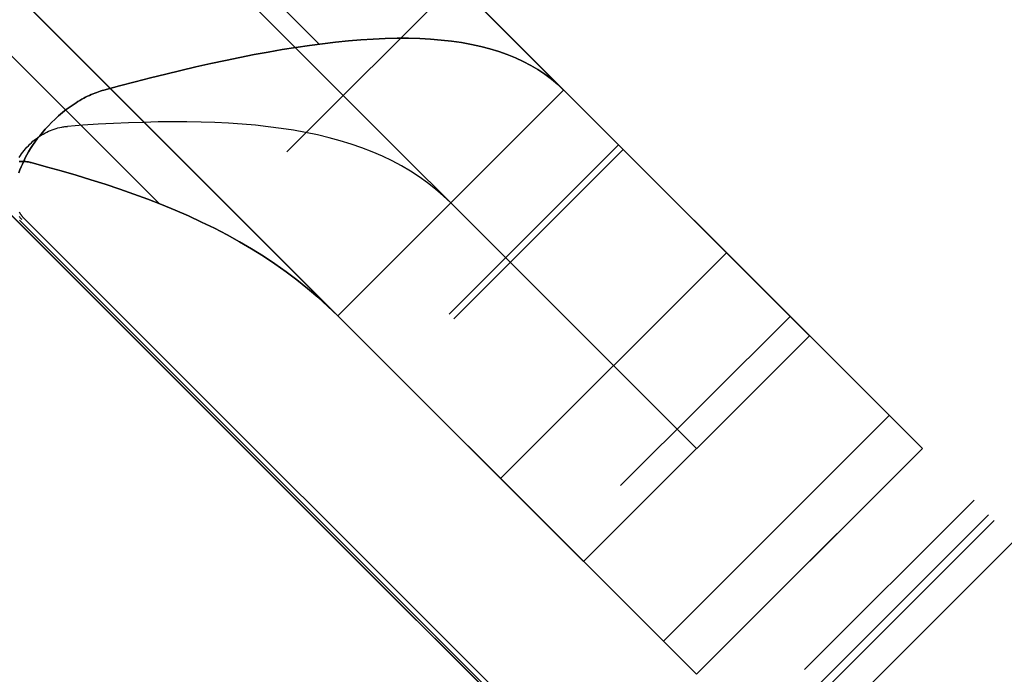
# Model space of a CAD drawing. Header units: millimetres. Extents: x -630 to 192, y -7 to 1615.
# Tile 29 of 249: x -574.26 to -568.09, y 41.41 to 45.51. Entities that reach past the tile are written whole.
import ezdxf

# ---------------------------------------------------------------- set-up
doc = ezdxf.new("R2010")
doc.units = ezdxf.units.MM
doc.header["$MEASUREMENT"] = 0
doc.layers.add('OVIDIO 160x80x72h', color=7, linetype='Continuous')

msp = doc.modelspace()

# ---------------------------------------------------------------- linework, layer by layer
at = {"layer": 'OVIDIO 160x80x72h', "extrusion": (0.108979, 0.202852, 0.973126)}
for points in [[(553.5254, 272.455), (553.5254, 433.1109)], [(553.5254, 433.1109), (553.5254, 272.455)], [(553.2299, 433.1109), (553.2299, 272.455)], [(552.9345, 433.1109), (552.9345, 272.455)], [(552.9345, 272.455), (552.9345, 433.1109)]]:
    msp.add_lwpolyline(points, dxfattribs=at)
at = {"layer": 'OVIDIO 160x80x72h', "extrusion": (0.021464, 0.046296, 0.998697)}
for points in [[(559.0309, 153.3604), (559.0309, 254.663)], [(560.5168, 154.3242), (560.5168, 254.8372)]]:
    msp.add_lwpolyline(points, dxfattribs=at)
at = {"layer": 'OVIDIO 160x80x72h', "extrusion": (0.235702, 0.235702, 0.942809)}
for points in [[(442.3418, 639.8066), (442.3418, 530.7288)], [(441.3931, 530.7288), (441.3931, 639.8066)], [(439.4957, 639.8066), (439.4957, 530.7288)], [(438.547, 530.7288), (438.547, 639.8066)], [(426.0061, 618.8965), (426.0061, 513.4885)], [(422.4996, 613.8023), (422.4996, 509.2619)]]:
    msp.add_lwpolyline(points, dxfattribs=at)
at = {"layer": 'OVIDIO 160x80x72h', "extrusion": (0.202852, 0.108979, 0.973126)}
for points in [[(290.563, 519.5545), (290.563, 680.2104)], [(290.563, 680.2104), (290.563, 519.5545)], [(290.2675, 680.2104), (290.2675, 519.5545)], [(289.9721, 519.5545), (289.9721, 680.2104)], [(289.9721, 680.2104), (289.9721, 519.5545)]]:
    msp.add_lwpolyline(points, dxfattribs=at)
at = {"layer": 'OVIDIO 160x80x72h', "extrusion": (0.046296, 0.021464, 0.998697)}
for points in [[(268.0672, 456.0707), (268.0672, 557.3752)], [(266.581, 457.0389), (266.581, 557.5502)]]:
    msp.add_lwpolyline(points, dxfattribs=at)
at = {"layer": 'OVIDIO 160x80x72h'}
for points in [[(-566.8675, 36.8448), (-586.0377, 56.0149)], [(-585.8242, 55.8015), (-567.0809, 37.0582)], [(-568.6037, 42.8236), (-580.0588, 54.2787)], [(-569.3108, 43.5307), (-579.3517, 53.5716)], [(-579.3517, 53.5716), (-569.3108, 43.5307)], [(-570.0179, 41.4094), (-581.473, 52.8645)], [(-570.0179, 42.8236), (-580.0588, 52.8645)], [(-580.7659, 52.1574), (-570.725, 42.1165)], [(-570.725, 42.1165), (-580.7659, 52.1574)], [(-577.8125, 52.0324), (-574.3312, 48.5512), (-570.85, 45.07)], [(-570.85, 45.07), (-577.8125, 52.0324)], [(-572.2642, 43.6557), (-579.2267, 50.6182)], [(-579.2267, 50.6182), (-572.2642, 43.6557)], [(-577.5249, 50.5022), (-572.3802, 45.3575)], [(-578.5248, 49.5021), (-573.3803, 44.3576)], [(-571.5229, 45.7428), (-572.5836, 44.6822)], [(-572.5836, 44.6822), (-571.5229, 45.7428)], [(-570.85, 45.07), (-572.2642, 43.6557)], [(-570.85, 45.07), (-572.2642, 43.6557)], [(-572.2642, 43.6557), (-570.85, 45.07)], [(-571.5663, 43.6649), (-570.5056, 44.7256)], [(-571.5382, 43.6368), (-570.4775, 44.6974)], [(-571.2446, 42.6361), (-569.8304, 44.0503)], [(-570.4928, 42.5914), (-569.4321, 43.652)], [(-569.4321, 43.652), (-570.4928, 42.5914)], [(-569.3108, 43.5307), (-570.725, 42.1165)], [(-570.725, 42.1165), (-569.3108, 43.5307)], [(-568.8108, 43.0307), (-570.225, 41.6165)], [(-570.225, 41.6165), (-568.8108, 43.0307)], [(-568.8108, 43.0307), (-570.225, 41.6165)], [(-570.0179, 41.4094), (-568.6037, 42.8236)], [(-568.6037, 42.8236), (-570.0179, 41.4094)], [(-570.0179, 41.4094), (-568.6037, 42.8236)], [(-570.0179, 41.4094), (-568.6037, 42.8236)], [(-568.6037, 42.8236), (-570.0179, 41.4094)], [(-569.6643, 41.763), (-568.6037, 42.8236)], [(-568.6037, 42.8236), (-569.6643, 41.763)], [(-569.6643, 41.763), (-568.6037, 42.8236)], [(-568.6037, 42.8236), (-569.6643, 41.763)], [(-569.6643, 41.763), (-568.6037, 42.8236)], [(-569.3408, 41.4394), (-568.2801, 42.5)], [(-568.2801, 42.5), (-569.3408, 41.4394)], [(-568.1895, 42.4094), (-569.2501, 41.3487)], [(-569.2145, 41.3131), (-568.1538, 42.3737)]]:
    msp.add_lwpolyline(points, dxfattribs=at)
at = {"layer": 'OVIDIO 160x80x72h', "extrusion": (0.881274, -0.265352, 0.39108)}
for points in [[(-113.8201, 823.8547), (-158.133, 881.4098)], [(-107.241, 774.7271), (-149.1087, 829.1063)]]:
    msp.add_lwpolyline(points, dxfattribs=at)
at = {"layer": 'OVIDIO 160x80x72h', "extrusion": (-0.324768, 0.324768, 0.888285)}
for points in [[(371.7827, -78.9411), (371.7827, -86.0276)], [(371.7827, -86.0276), (371.7827, -78.9411)], [(372.5327, -86.0276), (372.5327, -78.9411)], [(373.2827, -86.0276), (373.2827, -78.9411)], [(373.2827, -78.9411), (373.2827, -86.0276)]]:
    msp.add_lwpolyline(points, dxfattribs=at)
at = {"layer": 'OVIDIO 160x80x72h', "extrusion": (-0.015219, 0.015219, 0.999768)}
for points in [[(-557.8641, 32.0157), (-567.2416, 41.391)], [(-558.9246, 30.9549), (-568.3021, 40.3302)], [(-557.8641, 32.0157), (-558.1168, 32.2683)], [(-558.1168, 32.2683), (-557.8641, 32.0157)], [(-558.3943, 31.4853), (-558.647, 31.7379)], [(-558.5004, 31.3792), (-557.398, 30.2771)], [(-559.1773, 31.2075), (-558.9246, 30.9549)], [(-558.9246, 30.9549), (-559.1773, 31.2075)]]:
    msp.add_lwpolyline(points, dxfattribs=at)
at = {"layer": 'OVIDIO 160x80x72h', "extrusion": (0.999884, 0.000231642, 0.015217)}
msp.add_lwpolyline([(39.2466, 8.4621), (46.7039, 498.2941)], dxfattribs=at)
at = {"layer": 'OVIDIO 160x80x72h', "extrusion": (0.707107, 0.707107, 0)}
for points in [[(437.6444, 31.823), (437.6432, 31.7271), (437.6398, 31.6309), (437.634, 31.5343), (437.6258, 31.4376), (437.6152, 31.3407), (437.6022, 31.2437), (437.5868, 31.1469), (437.569, 31.0502), (437.5488, 30.9537), (437.5261, 30.8575), (437.501, 30.7617), (437.4735, 30.6665), (437.4437, 30.5718), (437.4114, 30.4778), (437.3768, 30.3846), (437.3399, 30.2923), (437.3007, 30.2009), (437.2593, 30.1105), (437.2156, 30.0213), (437.1698, 29.9332), (437.1219, 29.8464), (437.0719, 29.761), (437.0199, 29.6769), (436.966, 29.5944), (436.9102, 29.5134), (436.8526, 29.434), (436.7932, 29.3563), (436.7322, 29.2803), (436.6696, 29.2061), (436.6054, 29.1337), (436.5398, 29.0632), (436.4728, 28.9946)], [(436.4728, 28.9946), (436.5398, 29.0632), (436.6054, 29.1337), (436.6696, 29.2061), (436.7322, 29.2803), (436.7932, 29.3563), (436.8526, 29.434), (436.9102, 29.5134), (436.966, 29.5944), (437.0199, 29.6769), (437.0719, 29.761), (437.1219, 29.8464), (437.1698, 29.9332), (437.2156, 30.0213), (437.2593, 30.1105), (437.3007, 30.2009), (437.3399, 30.2923), (437.3768, 30.3846), (437.4114, 30.4778), (437.4437, 30.5718), (437.4735, 30.6665), (437.501, 30.7617), (437.5261, 30.8575), (437.5488, 30.9537), (437.569, 31.0502), (437.5868, 31.1469), (437.6022, 31.2437), (437.6152, 31.3407), (437.6258, 31.4376), (437.634, 31.5343), (437.6398, 31.6309), (437.6432, 31.7271), (437.6444, 31.823)], [(437.6444, 31.823), (437.6432, 31.7271), (437.6398, 31.6309), (437.634, 31.5343), (437.6258, 31.4376), (437.6152, 31.3407), (437.6022, 31.2437), (437.5868, 31.1469), (437.569, 31.0502), (437.5488, 30.9537), (437.5261, 30.8575), (437.501, 30.7617), (437.4735, 30.6665), (437.4437, 30.5718), (437.4114, 30.4778), (437.3768, 30.3846), (437.3399, 30.2923), (437.3007, 30.2009), (437.2593, 30.1105), (437.2156, 30.0213), (437.1698, 29.9332), (437.1219, 29.8464), (437.0719, 29.761), (437.0199, 29.6769), (436.966, 29.5944), (436.9102, 29.5134), (436.8526, 29.434), (436.7932, 29.3563), (436.7322, 29.2803), (436.6696, 29.2061), (436.6054, 29.1337), (436.5398, 29.0632), (436.4728, 28.9946)], [(433.516, 26.0377), (433.449, 25.9691), (433.3834, 25.8986), (433.3192, 25.8262), (433.2566, 25.752), (433.1955, 25.676), (433.1362, 25.5983), (433.0786, 25.5189), (433.0228, 25.4379), (432.9688, 25.3554), (432.9169, 25.2714), (432.8669, 25.1859), (432.819, 25.0991), (432.7732, 25.0111), (432.7295, 24.9218), (432.6881, 24.8314), (432.6489, 24.74), (432.612, 24.6477), (432.5774, 24.5545), (432.5451, 24.4605), (432.5152, 24.3659), (432.4877, 24.2706), (432.4627, 24.1748), (432.44, 24.0787), (432.4198, 23.9822), (432.4019, 23.8854), (432.3866, 23.7886), (432.3736, 23.6917), (432.363, 23.5948), (432.3548, 23.498), (432.349, 23.4015), (432.3455, 23.3052), (432.3444, 23.2093)], [(432.3444, 23.2093), (432.3455, 23.3052), (432.349, 23.4015), (432.3548, 23.498), (432.363, 23.5948), (432.3736, 23.6917), (432.3866, 23.7886), (432.4019, 23.8854), (432.4198, 23.9822), (432.44, 24.0787), (432.4627, 24.1748), (432.4877, 24.2706), (432.5152, 24.3659), (432.5451, 24.4605), (432.5774, 24.5545), (432.612, 24.6477), (432.6489, 24.74), (432.6881, 24.8314), (432.7295, 24.9218), (432.7732, 25.0111), (432.819, 25.0991), (432.8669, 25.1859), (432.9169, 25.2714), (432.9688, 25.3554), (433.0228, 25.4379), (433.0786, 25.5189), (433.1362, 25.5983), (433.1955, 25.676), (433.2566, 25.752), (433.3192, 25.8262), (433.3834, 25.8986), (433.449, 25.9691), (433.516, 26.0377)], [(432.3444, 0.8662), (432.3446, 0.844), (432.3454, 0.8216), (432.3466, 0.799), (432.3484, 0.7763), (432.3508, 0.7534), (432.3536, 0.7305), (432.3571, 0.7074), (432.3611, 0.6842), (432.3657, 0.661), (432.3708, 0.6377), (432.3766, 0.6143), (432.383, 0.591), (432.39, 0.5677), (432.3976, 0.5444), (432.4058, 0.5212), (432.4146, 0.4981), (432.424, 0.475), (432.4341, 0.4522), (432.4448, 0.4294), (432.4561, 0.4069), (432.468, 0.3845), (432.4805, 0.3624), (432.4937, 0.3405), (432.5074, 0.319), (432.5217, 0.2977), (432.5366, 0.2767), (432.552, 0.2561), (432.568, 0.2359), (432.5846, 0.216), (432.6016, 0.1966), (432.6192, 0.1776), (432.6373, 0.1591), (432.6558, 0.141), (432.6748, 0.1234), (432.6942, 0.1063), (432.7141, 0.0898), (432.7343, 0.0738), (432.7549, 0.0584), (432.7759, 0.0435), (432.7972, 0.0292), (432.8188, 0.0154), (432.8406, 0.0023), (432.8627, -0.0102), (432.8851, -0.0221), (432.9076, -0.0334), (432.9304, -0.0441), (432.9533, -0.0542), (432.9763, -0.0636), (432.9994, -0.0725), (433.0226, -0.0807), (433.0459, -0.0883), (433.0692, -0.0952), (433.0926, -0.1016), (433.1159, -0.1074), (433.1392, -0.1126), (433.1624, -0.1171), (433.1856, -0.1212), (433.2087, -0.1246), (433.2317, -0.1275), (433.2545, -0.1298), (433.2772, -0.1316), (433.2998, -0.1328), (433.3222, -0.1336), (433.3444, -0.1338)], [(433.3444, -0.1338), (433.3222, -0.1336), (433.2998, -0.1328), (433.2772, -0.1316), (433.2545, -0.1298), (433.2317, -0.1275), (433.2087, -0.1246), (433.1856, -0.1212), (433.1624, -0.1171), (433.1392, -0.1126), (433.1159, -0.1074), (433.0926, -0.1016), (433.0692, -0.0952), (433.0459, -0.0883), (433.0226, -0.0807), (432.9994, -0.0725), (432.9763, -0.0636), (432.9533, -0.0542), (432.9304, -0.0441), (432.9076, -0.0334), (432.8851, -0.0221), (432.8627, -0.0102), (432.8406, 0.0023), (432.8188, 0.0154), (432.7972, 0.0292), (432.7759, 0.0435), (432.7549, 0.0584), (432.7343, 0.0738), (432.7141, 0.0898), (432.6942, 0.1063), (432.6748, 0.1234), (432.6558, 0.141), (432.6373, 0.1591), (432.6192, 0.1776), (432.6016, 0.1966), (432.5846, 0.216), (432.568, 0.2359), (432.552, 0.2561), (432.5366, 0.2767), (432.5217, 0.2977), (432.5074, 0.319), (432.4937, 0.3405), (432.4805, 0.3624), (432.468, 0.3845), (432.4561, 0.4069), (432.4448, 0.4294), (432.4341, 0.4522), (432.424, 0.475), (432.4146, 0.4981), (432.4058, 0.5212), (432.3976, 0.5444), (432.39, 0.5677), (432.383, 0.591), (432.3766, 0.6143), (432.3708, 0.6377), (432.3657, 0.661), (432.3611, 0.6842), (432.3571, 0.7074), (432.3536, 0.7305), (432.3508, 0.7534), (432.3484, 0.7763), (432.3466, 0.799), (432.3454, 0.8216), (432.3446, 0.844), (432.3444, 0.8662)], [(433.516, 26.0377), (433.449, 25.9691), (433.3834, 25.8986), (433.3192, 25.8262), (433.2566, 25.752), (433.1955, 25.676), (433.1362, 25.5983), (433.0786, 25.5189), (433.0228, 25.4379), (432.9688, 25.3554), (432.9169, 25.2714), (432.8669, 25.1859), (432.819, 25.0991), (432.7732, 25.0111), (432.7295, 24.9218), (432.6881, 24.8314), (432.6489, 24.74), (432.612, 24.6477), (432.5774, 24.5545), (432.5451, 24.4605), (432.5152, 24.3659), (432.4877, 24.2706), (432.4627, 24.1748), (432.44, 24.0787), (432.4198, 23.9822), (432.4019, 23.8854), (432.3866, 23.7886), (432.3736, 23.6917), (432.363, 23.5948), (432.3548, 23.498), (432.349, 23.4015), (432.3455, 23.3052), (432.3444, 23.2093)], [(432.3444, 23.5751), (432.3447, 23.5991), (432.3455, 23.6232), (432.347, 23.6473), (432.349, 23.6715), (432.3517, 23.6957), (432.3549, 23.72), (432.3588, 23.7442), (432.3632, 23.7684), (432.3683, 23.7925), (432.374, 23.8165), (432.3802, 23.8405), (432.3871, 23.8643), (432.3946, 23.8879), (432.4026, 23.9114), (432.4113, 23.9347), (432.4205, 23.9578), (432.4303, 23.9807), (432.4407, 24.0033), (432.4516, 24.0256), (432.463, 24.0476), (432.475, 24.0693), (432.4875, 24.0906), (432.5005, 24.1117), (432.514, 24.1323), (432.5279, 24.1525), (432.5423, 24.1724), (432.5572, 24.1918), (432.5724, 24.2108), (432.5881, 24.2294), (432.6041, 24.2475), (432.6205, 24.2651), (432.6373, 24.2822)], [(432.6373, 24.2822), (432.6205, 24.2651), (432.6041, 24.2475), (432.5881, 24.2294), (432.5724, 24.2108), (432.5572, 24.1918), (432.5423, 24.1724), (432.5279, 24.1525), (432.514, 24.1323), (432.5005, 24.1117), (432.4875, 24.0906), (432.475, 24.0693), (432.463, 24.0476), (432.4516, 24.0256), (432.4407, 24.0033), (432.4303, 23.9807), (432.4205, 23.9578), (432.4113, 23.9347), (432.4026, 23.9114), (432.3946, 23.8879), (432.3871, 23.8643), (432.3802, 23.8405), (432.374, 23.8165), (432.3683, 23.7925), (432.3632, 23.7684), (432.3588, 23.7442), (432.3549, 23.72), (432.3517, 23.6957), (432.349, 23.6715), (432.347, 23.6473), (432.3455, 23.6232), (432.3447, 23.5991), (432.3444, 23.5751)], [(433.3444, -0.1338), (433.3202, -0.1335), (433.2958, -0.1327), (433.2715, -0.1312), (433.2471, -0.1291), (433.2227, -0.1264), (433.1982, -0.1231), (433.1739, -0.1192), (433.1496, -0.1147), (433.1253, -0.1095), (433.1012, -0.1038), (433.0771, -0.0975), (433.0533, -0.0905), (433.0296, -0.083), (433.006, -0.0749), (432.9827, -0.0662), (432.9597, -0.0569), (432.9368, -0.047), (432.9143, -0.0366), (432.892, -0.0257), (432.8701, -0.0142), (432.8485, -0.0022), (432.8273, 0.0103), (432.8064, 0.0232), (432.7859, 0.0367), (432.7658, 0.0506), (432.7461, 0.0649), (432.7268, 0.0797), (432.708, 0.0948), (432.6896, 0.1103), (432.6717, 0.1262), (432.6542, 0.1425), (432.6373, 0.1591), (432.6207, 0.176), (432.6045, 0.1935), (432.5886, 0.2114), (432.573, 0.2298), (432.5579, 0.2486), (432.5431, 0.2678), (432.5288, 0.2875), (432.5149, 0.3076), (432.5015, 0.3281), (432.4885, 0.349), (432.476, 0.3703), (432.464, 0.3919), (432.4525, 0.4138), (432.4416, 0.4361), (432.4312, 0.4586), (432.4214, 0.4814), (432.4121, 0.5045), (432.4034, 0.5278), (432.3952, 0.5513), (432.3877, 0.575), (432.3808, 0.5989), (432.3744, 0.6229), (432.3687, 0.6471), (432.3635, 0.6713), (432.359, 0.6956), (432.3551, 0.72), (432.3518, 0.7444), (432.3491, 0.7688), (432.347, 0.7933), (432.3456, 0.8176), (432.3447, 0.8419), (432.3444, 0.8662)], [(432.3444, 1.8662), (432.3439, 1.8218), (432.3424, 1.777), (432.3399, 1.7319), (432.3363, 1.6865), (432.3316, 1.6407), (432.3259, 1.5948), (432.319, 1.5486), (432.311, 1.5022), (432.3018, 1.4557), (432.2915, 1.4092), (432.2799, 1.3625), (432.2672, 1.3158), (432.2532, 1.2692), (432.238, 1.2227), (432.2216, 1.1762), (432.204, 1.13), (432.1851, 1.0839), (432.1649, 1.0381), (432.1436, 0.9927), (432.121, 0.9476), (432.0971, 0.9029), (432.0721, 0.8586), (432.0458, 0.8149), (432.0184, 0.7717), (431.9898, 0.7292), (431.96, 0.6873), (431.9291, 0.646), (431.8971, 0.6056), (431.864, 0.5659), (431.8299, 0.527), (431.7947, 0.489), (431.7586, 0.4519), (431.7215, 0.4158), (431.6835, 0.3807), (431.6447, 0.3465), (431.605, 0.3135), (431.5645, 0.2815), (431.5233, 0.2506), (431.4814, 0.2208), (431.4388, 0.1922), (431.3956, 0.1647), (431.3519, 0.1385), (431.3077, 0.1134), (431.263, 0.0896), (431.2179, 0.067), (431.1724, 0.0456), (431.1266, 0.0255), (431.0806, 0.0066), (431.0343, -0.0111), (430.9879, -0.0275), (430.9413, -0.0427), (430.8947, -0.0566), (430.848, -0.0694), (430.8014, -0.0809), (430.7548, -0.0913), (430.7083, -0.1004), (430.662, -0.1085), (430.6158, -0.1153), (430.5698, -0.1211), (430.5241, -0.1257), (430.4787, -0.1293), (430.4335, -0.1319), (430.3888, -0.1333), (430.3444, -0.1338)], [(430.3444, -0.1338), (430.3888, -0.1333), (430.4335, -0.1319), (430.4787, -0.1293), (430.5241, -0.1257), (430.5698, -0.1211), (430.6158, -0.1153), (430.662, -0.1085), (430.7083, -0.1004), (430.7548, -0.0913), (430.8014, -0.0809), (430.848, -0.0694), (430.8947, -0.0566), (430.9413, -0.0427), (430.9879, -0.0275), (431.0343, -0.0111), (431.0806, 0.0066), (431.1266, 0.0255), (431.1724, 0.0456), (431.2179, 0.067), (431.263, 0.0896), (431.3077, 0.1134), (431.3519, 0.1385), (431.3956, 0.1647), (431.4388, 0.1922), (431.4814, 0.2208), (431.5233, 0.2506), (431.5645, 0.2815), (431.605, 0.3135), (431.6447, 0.3465), (431.6835, 0.3807), (431.7215, 0.4158), (431.7586, 0.4519), (431.7947, 0.489), (431.8299, 0.527), (431.864, 0.5659), (431.8971, 0.6056), (431.9291, 0.646), (431.96, 0.6873), (431.9898, 0.7292), (432.0184, 0.7717), (432.0458, 0.8149), (432.0721, 0.8586), (432.0971, 0.9029), (432.121, 0.9476), (432.1436, 0.9927), (432.1649, 1.0381), (432.1851, 1.0839), (432.204, 1.13), (432.2216, 1.1762), (432.238, 1.2227), (432.2532, 1.2692), (432.2672, 1.3158), (432.2799, 1.3625), (432.2915, 1.4092), (432.3018, 1.4557), (432.311, 1.5022), (432.319, 1.5486), (432.3259, 1.5948), (432.3316, 1.6407), (432.3363, 1.6865), (432.3399, 1.7319), (432.3424, 1.777), (432.3439, 1.8218), (432.3444, 1.8662)], [(432.3444, 23.2093), (432.3455, 23.3052), (432.349, 23.4015), (432.3548, 23.498), (432.363, 23.5948), (432.3736, 23.6917), (432.3866, 23.7886), (432.4019, 23.8854), (432.4198, 23.9822), (432.44, 24.0787), (432.4627, 24.1748), (432.4877, 24.2706), (432.5152, 24.3659), (432.5451, 24.4605), (432.5774, 24.5545), (432.612, 24.6477), (432.6489, 24.74), (432.6881, 24.8314), (432.7295, 24.9218), (432.7732, 25.0111), (432.819, 25.0991), (432.8669, 25.1859), (432.9169, 25.2714), (432.9688, 25.3554), (433.0228, 25.4379), (433.0786, 25.5189), (433.1362, 25.5983), (433.1955, 25.676), (433.2566, 25.752), (433.3192, 25.8262), (433.3834, 25.8986), (433.449, 25.9691), (433.516, 26.0377)], [(433.516, 26.0377), (433.449, 25.9691), (433.3834, 25.8986), (433.3192, 25.8262), (433.2566, 25.752), (433.1955, 25.676), (433.1362, 25.5983), (433.0786, 25.5189), (433.0228, 25.4379), (432.9688, 25.3554), (432.9169, 25.2714), (432.8669, 25.1859), (432.819, 25.0991), (432.7732, 25.0111), (432.7295, 24.9218), (432.6881, 24.8314), (432.6489, 24.74), (432.612, 24.6477), (432.5774, 24.5545), (432.5451, 24.4605), (432.5152, 24.3659), (432.4877, 24.2706), (432.4627, 24.1748), (432.44, 24.0787), (432.4198, 23.9822), (432.4019, 23.8854), (432.3866, 23.7886), (432.3736, 23.6917), (432.363, 23.5948), (432.3548, 23.498), (432.349, 23.4015), (432.3455, 23.3052), (432.3444, 23.2093)], [(432.3444, 23.5751), (432.3447, 23.5991), (432.3455, 23.6232), (432.347, 23.6473), (432.349, 23.6715), (432.3517, 23.6957), (432.3549, 23.72), (432.3588, 23.7442), (432.3632, 23.7684), (432.3683, 23.7925), (432.374, 23.8165), (432.3802, 23.8405), (432.3871, 23.8643), (432.3946, 23.8879), (432.4026, 23.9114), (432.4113, 23.9347), (432.4205, 23.9578), (432.4303, 23.9807), (432.4407, 24.0033), (432.4516, 24.0256), (432.463, 24.0476), (432.475, 24.0693), (432.4875, 24.0906), (432.5005, 24.1117), (432.514, 24.1323), (432.5279, 24.1525), (432.5423, 24.1724), (432.5572, 24.1918), (432.5724, 24.2108), (432.5881, 24.2294), (432.6041, 24.2475), (432.6205, 24.2651), (432.6373, 24.2822)], [(432.3444, 1.8662), (432.3438, 1.8161), (432.3419, 1.7659), (432.3387, 1.7157), (432.3343, 1.6656), (432.3286, 1.6155), (432.3217, 1.5656), (432.3135, 1.5159), (432.304, 1.4664), (432.2933, 1.4171), (432.2814, 1.3682), (432.2683, 1.3197), (432.254, 1.2716), (432.2385, 1.2239), (432.2218, 1.1767), (432.204, 1.1301), (432.1851, 1.0841), (432.1652, 1.0386), (432.1441, 0.9939), (432.1221, 0.9498), (432.0991, 0.9064), (432.0751, 0.8638), (432.0502, 0.822), (432.0244, 0.781), (431.9977, 0.7408), (431.9703, 0.7015), (431.9421, 0.6631), (431.9131, 0.6255), (431.8834, 0.5889), (431.8531, 0.5533), (431.8222, 0.5185), (431.7907, 0.4848), (431.7586, 0.4519), (431.7258, 0.4199), (431.692, 0.3884), (431.6573, 0.3574), (431.6216, 0.3271), (431.585, 0.2974), (431.5475, 0.2685), (431.509, 0.2403), (431.4697, 0.2128), (431.4296, 0.1862), (431.3885, 0.1604), (431.3467, 0.1355), (431.3041, 0.1115), (431.2608, 0.0884), (431.2167, 0.0664), (431.1719, 0.0454), (431.1265, 0.0254), (431.0804, 0.0065), (431.0338, -0.0113), (430.9866, -0.0279), (430.939, -0.0434), (430.8908, -0.0577), (430.8423, -0.0709), (430.7934, -0.0828), (430.7442, -0.0935), (430.6947, -0.1029), (430.6449, -0.1111), (430.595, -0.1181), (430.545, -0.1238), (430.4948, -0.1282), (430.4447, -0.1313), (430.3945, -0.1332), (430.3444, -0.1338)], [(433.3444, -0.1338), (433.3222, -0.1336), (433.2998, -0.1328), (433.2772, -0.1316), (433.2545, -0.1298), (433.2317, -0.1275), (433.2087, -0.1246), (433.1856, -0.1212), (433.1624, -0.1171), (433.1392, -0.1126), (433.1159, -0.1074), (433.0926, -0.1016), (433.0692, -0.0952), (433.0459, -0.0883), (433.0226, -0.0807), (432.9994, -0.0725), (432.9763, -0.0636), (432.9533, -0.0542), (432.9304, -0.0441), (432.9076, -0.0334), (432.8851, -0.0221), (432.8627, -0.0102), (432.8406, 0.0023), (432.8188, 0.0154), (432.7972, 0.0292), (432.7759, 0.0435), (432.7549, 0.0584), (432.7343, 0.0738), (432.7141, 0.0898), (432.6942, 0.1063), (432.6748, 0.1234), (432.6558, 0.141), (432.6373, 0.1591), (432.6192, 0.1776), (432.6016, 0.1966), (432.5846, 0.216), (432.568, 0.2359), (432.552, 0.2561), (432.5366, 0.2767), (432.5217, 0.2977), (432.5074, 0.319), (432.4937, 0.3405), (432.4805, 0.3624), (432.468, 0.3845), (432.4561, 0.4069), (432.4448, 0.4294), (432.4341, 0.4522), (432.424, 0.475), (432.4146, 0.4981), (432.4058, 0.5212), (432.3976, 0.5444), (432.39, 0.5677), (432.383, 0.591), (432.3766, 0.6143), (432.3708, 0.6377), (432.3657, 0.661), (432.3611, 0.6842), (432.3571, 0.7074), (432.3536, 0.7305), (432.3508, 0.7534), (432.3484, 0.7763), (432.3466, 0.799), (432.3454, 0.8216), (432.3446, 0.844), (432.3444, 0.8662)], [(432.3444, 0.8662), (432.3446, 0.844), (432.3454, 0.8216), (432.3466, 0.799), (432.3484, 0.7763), (432.3508, 0.7534), (432.3536, 0.7305), (432.3571, 0.7074), (432.3611, 0.6842), (432.3657, 0.661), (432.3708, 0.6377), (432.3766, 0.6143), (432.383, 0.591), (432.39, 0.5677), (432.3976, 0.5444), (432.4058, 0.5212), (432.4146, 0.4981), (432.424, 0.475), (432.4341, 0.4522), (432.4448, 0.4294), (432.4561, 0.4069), (432.468, 0.3845), (432.4805, 0.3624), (432.4937, 0.3405), (432.5074, 0.319), (432.5217, 0.2977), (432.5366, 0.2767), (432.552, 0.2561), (432.568, 0.2359), (432.5846, 0.216), (432.6016, 0.1966), (432.6192, 0.1776), (432.6373, 0.1591), (432.6558, 0.141), (432.6748, 0.1234), (432.6942, 0.1063), (432.7141, 0.0898), (432.7343, 0.0738), (432.7549, 0.0584), (432.7759, 0.0435), (432.7972, 0.0292), (432.8188, 0.0154), (432.8406, 0.0023), (432.8627, -0.0102), (432.8851, -0.0221), (432.9076, -0.0334), (432.9304, -0.0441), (432.9533, -0.0542), (432.9763, -0.0636), (432.9994, -0.0725), (433.0226, -0.0807), (433.0459, -0.0883), (433.0692, -0.0952), (433.0926, -0.1016), (433.1159, -0.1074), (433.1392, -0.1126), (433.1624, -0.1171), (433.1856, -0.1212), (433.2087, -0.1246), (433.2317, -0.1275), (433.2545, -0.1298), (433.2772, -0.1316), (433.2998, -0.1328), (433.3222, -0.1336), (433.3444, -0.1338)], [(430.3444, -0.1338), (430.3888, -0.1333), (430.4335, -0.1319), (430.4787, -0.1293), (430.5241, -0.1257), (430.5698, -0.1211), (430.6158, -0.1153), (430.662, -0.1085), (430.7083, -0.1004), (430.7548, -0.0913), (430.8014, -0.0809), (430.848, -0.0694), (430.8947, -0.0566), (430.9413, -0.0427), (430.9879, -0.0275), (431.0343, -0.0111), (431.0806, 0.0066), (431.1266, 0.0255), (431.1724, 0.0456), (431.2179, 0.067), (431.263, 0.0896), (431.3077, 0.1134), (431.3519, 0.1385), (431.3956, 0.1647), (431.4388, 0.1922), (431.4814, 0.2208), (431.5233, 0.2506), (431.5645, 0.2815), (431.605, 0.3135), (431.6447, 0.3465), (431.6835, 0.3807), (431.7215, 0.4158), (431.7586, 0.4519), (431.7947, 0.489), (431.8299, 0.527), (431.864, 0.5659), (431.8971, 0.6056), (431.9291, 0.646), (431.96, 0.6873), (431.9898, 0.7292), (432.0184, 0.7717), (432.0458, 0.8149), (432.0721, 0.8586), (432.0971, 0.9029), (432.121, 0.9476), (432.1436, 0.9927), (432.1649, 1.0381), (432.1851, 1.0839), (432.204, 1.13), (432.2216, 1.1762), (432.238, 1.2227), (432.2532, 1.2692), (432.2672, 1.3158), (432.2799, 1.3625), (432.2915, 1.4092), (432.3018, 1.4557), (432.311, 1.5022), (432.319, 1.5486), (432.3259, 1.5948), (432.3316, 1.6407), (432.3363, 1.6865), (432.3399, 1.7319), (432.3424, 1.777), (432.3439, 1.8218), (432.3444, 1.8662)], [(432.3444, 1.8662), (432.3439, 1.8218), (432.3424, 1.777), (432.3399, 1.7319), (432.3363, 1.6865), (432.3316, 1.6407), (432.3259, 1.5948), (432.319, 1.5486), (432.311, 1.5022), (432.3018, 1.4557), (432.2915, 1.4092), (432.2799, 1.3625), (432.2672, 1.3158), (432.2532, 1.2692), (432.238, 1.2227), (432.2216, 1.1762), (432.204, 1.13), (432.1851, 1.0839), (432.1649, 1.0381), (432.1436, 0.9927), (432.121, 0.9476), (432.0971, 0.9029), (432.0721, 0.8586), (432.0458, 0.8149), (432.0184, 0.7717), (431.9898, 0.7292), (431.96, 0.6873), (431.9291, 0.646), (431.8971, 0.6056), (431.864, 0.5659), (431.8299, 0.527), (431.7947, 0.489), (431.7586, 0.4519), (431.7215, 0.4158), (431.6835, 0.3807), (431.6447, 0.3465), (431.605, 0.3135), (431.5645, 0.2815), (431.5233, 0.2506), (431.4814, 0.2208), (431.4388, 0.1922), (431.3956, 0.1647), (431.3519, 0.1385), (431.3077, 0.1134), (431.263, 0.0896), (431.2179, 0.067), (431.1724, 0.0456), (431.1266, 0.0255), (431.0806, 0.0066), (431.0343, -0.0111), (430.9879, -0.0275), (430.9413, -0.0427), (430.8947, -0.0566), (430.848, -0.0694), (430.8014, -0.0809), (430.7548, -0.0913), (430.7083, -0.1004), (430.662, -0.1085), (430.6158, -0.1153), (430.5698, -0.1211), (430.5241, -0.1257), (430.4787, -0.1293), (430.4335, -0.1319), (430.3888, -0.1333), (430.3444, -0.1338)], [(432.6373, 24.2822), (432.6205, 24.2651), (432.6041, 24.2475), (432.5881, 24.2294), (432.5724, 24.2108), (432.5572, 24.1918), (432.5423, 24.1724), (432.5279, 24.1525), (432.514, 24.1323), (432.5005, 24.1117), (432.4875, 24.0906), (432.475, 24.0693), (432.463, 24.0476), (432.4516, 24.0256), (432.4407, 24.0033), (432.4303, 23.9807), (432.4205, 23.9578), (432.4113, 23.9347), (432.4026, 23.9114), (432.3946, 23.8879), (432.3871, 23.8643), (432.3802, 23.8405), (432.374, 23.8165), (432.3683, 23.7925), (432.3632, 23.7684), (432.3588, 23.7442), (432.3549, 23.72), (432.3517, 23.6957), (432.349, 23.6715), (432.347, 23.6473), (432.3455, 23.6232), (432.3447, 23.5991), (432.3444, 23.5751)], [(432.3444, 23.5751), (432.3447, 23.5991), (432.3455, 23.6232), (432.347, 23.6473), (432.349, 23.6715), (432.3517, 23.6957), (432.3549, 23.72), (432.3588, 23.7442), (432.3632, 23.7684), (432.3683, 23.7925), (432.374, 23.8165), (432.3802, 23.8405), (432.3871, 23.8643), (432.3946, 23.8879), (432.4026, 23.9114), (432.4113, 23.9347), (432.4205, 23.9578), (432.4303, 23.9807), (432.4407, 24.0033), (432.4516, 24.0256), (432.463, 24.0476), (432.475, 24.0693), (432.4875, 24.0906), (432.5005, 24.1117), (432.514, 24.1323), (432.5279, 24.1525), (432.5423, 24.1724), (432.5572, 24.1918), (432.5724, 24.2108), (432.5881, 24.2294), (432.6041, 24.2475), (432.6205, 24.2651), (432.6373, 24.2822)]]:
    msp.add_lwpolyline(points, dxfattribs=at)
at = {"layer": 'OVIDIO 160x80x72h', "extrusion": (0.866025, 0.288675, 0.408248)}
for points in [[(221.4822, 238.6737), (224.1269, 241.9128)], [(224.1269, 241.9128), (221.4822, 238.6737)], [(220.6963, 236.9108), (223.2757, 240.07)], [(223.2757, 240.07), (220.6963, 236.9108)], [(223.4561, 242.4605), (220.8114, 239.2215)], [(220.8114, 239.2215), (223.4561, 242.4605)], [(222.3813, 240.8003), (219.8019, 237.6411)], [(219.8019, 237.6411), (222.3813, 240.8003)]]:
    msp.add_lwpolyline(points, dxfattribs=at)
at = {"layer": 'OVIDIO 160x80x72h', "extrusion": (0.000231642, 0.999884, -0.015217)}
msp.add_lwpolyline([(565.9652, 0.4433), (573.4225, 490.2764)], dxfattribs=at)
at = {"layer": 'OVIDIO 160x80x72h', "extrusion": (-0.403684, 0.818325, -0.409126)}
msp.add_lwpolyline([(492.867, 146.5634), (494.4064, 145.2866)], dxfattribs=at)
at = {"layer": 'OVIDIO 160x80x72h', "extrusion": (-0.216287, -0.216287, 0.952072)}
msp.add_lwpolyline([(-436.03, -345.5104), (-436.03, -347.5109)], dxfattribs=at)
at = {"layer": 'OVIDIO 160x80x72h', "extrusion": (-0.195576, 0.906982, -0.373007)}
msp.add_lwpolyline([(550.3706, 88.9916), (551.3717, 87.2598)], dxfattribs=at)
at = {"layer": 'OVIDIO 160x80x72h', "extrusion": (0.288675, 0.866025, -0.408248)}
for points in [[(554.3501, -33.1118), (556.9948, -29.8727)], [(556.2555, -31.8069), (553.676, -34.966)]]:
    msp.add_lwpolyline(points, dxfattribs=at)
at = {"layer": 'OVIDIO 160x80x72h', "extrusion": (-0.053029, 0.973837, -0.220975)}
for points in [[(570.4295, 46.1032), (570.908, 44.1613)], [(570.908, 44.1613), (570.4295, 46.1032)], [(570.4742, 45.9217), (570.908, 44.1613)]]:
    msp.add_lwpolyline(points, dxfattribs=at)
at = {"layer": 'OVIDIO 160x80x72h', "extrusion": (0.986544, -0.027096, -0.161235)}
msp.add_lwpolyline([(28.8252, -64.9898), (29.161, -63.0182)], dxfattribs=at)
at = {"layer": 'OVIDIO 160x80x72h', "extrusion": (0.995955, -0.008107, -0.08949)}
msp.add_lwpolyline([(39.847, -23.3858), (40.0282, -21.394)], dxfattribs=at)
at = {"layer": 'OVIDIO 160x80x72h', "extrusion": (-0.000101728, 0.999949, -0.010085)}
msp.add_lwpolyline([(574.2459, 28.6115), (574.2258, 30.6114)], dxfattribs=at)
msp.add_lwpolyline([(574.2459, 28.6115), (574.2258, 30.6114)], dxfattribs=at)
at = {"layer": 'OVIDIO 160x80x72h', "extrusion": (0, 1, 0)}
for points in [[(568.6037, 23.2093), (568.6037, 1.8662)], [(568.6037, 1.8662), (568.6037, 23.2093)], [(568.6037, 0.8662), (568.6037, 23.5751)], [(569.6643, 1.8662), (569.6643, 23.2093)], [(569.6643, 23.2093), (569.6643, 1.8662)]]:
    msp.add_lwpolyline(points, dxfattribs=at)
at = {"layer": 'OVIDIO 160x80x72h', "extrusion": (1, 0, 0)}
for points in [[(42.8236, 23.5751), (42.8236, 0.8662)], [(42.2933, 1.8662), (42.2933, 23.2093)], [(42.1165, 23.5751), (42.1165, 0.8662)], [(41.4094, 23.5751), (41.4094, 0.8662)], [(41.4094, 0.8662), (41.4094, 23.5751)]]:
    msp.add_lwpolyline(points, dxfattribs=at)
at = {"layer": 'OVIDIO 160x80x72h', "extrusion": (9.85311e-08, 9.85324e-08, 1)}
for points in [[(-569.0882, 41.1867), (-568.0276, 42.2474)], [(-568.0276, 42.2474), (-569.0882, 41.1867)]]:
    msp.add_lwpolyline(points, dxfattribs=at)
at = {"layer": 'OVIDIO 160x80x72h'}
for points in [[(-570.85, 45.07, 27.1662), (-570.887, 45.1049, 27.2594), (-570.9261, 45.1378, 27.3526), (-570.9672, 45.1687, 27.4456), (-571.0104, 45.1975, 27.5383), (-571.0555, 45.2243, 27.6306), (-571.1027, 45.249, 27.7226), (-571.1519, 45.2718, 27.8139), (-571.2031, 45.2925, 27.9047), (-571.2564, 45.3113, 27.9947), (-571.3115, 45.328, 28.0839), (-571.3687, 45.3429, 28.1723), (-571.4277, 45.3558, 28.2596), (-571.4887, 45.3668, 28.3459), (-571.5515, 45.3759, 28.4311), (-571.6163, 45.3831, 28.5151), (-571.6828, 45.3885, 28.5977), (-571.7511, 45.3921, 28.679), (-571.8213, 45.394, 28.7588), (-571.8931, 45.3941, 28.837), (-571.9667, 45.3925, 28.9137), (-572.0419, 45.3892, 28.9886), (-572.1188, 45.3843, 29.0618), (-572.1972, 45.3779, 29.1332), (-572.2772, 45.3698, 29.2026), (-572.3587, 45.3603, 29.2701), (-572.4416, 45.3493, 29.3356), (-572.526, 45.3369, 29.3989), (-572.6118, 45.3231, 29.4601), (-572.6988, 45.308, 29.5191), (-572.7871, 45.2916, 29.5758), (-572.8767, 45.274, 29.6302), (-572.9674, 45.2553, 29.6822), (-573.0593, 45.2354, 29.7318), (-573.1522, 45.2144, 29.7789), (-573.2461, 45.1925, 29.8235), (-573.341, 45.1696, 29.8654), (-573.4367, 45.1458, 29.9048), (-573.5333, 45.1211, 29.9416), (-573.6307, 45.0957, 29.9757), (-573.7288, 45.0696, 30.007)], [(-573.7288, 45.0696, 30.007), (-573.6307, 45.0957, 29.9757), (-573.5333, 45.1211, 29.9416), (-573.4367, 45.1458, 29.9048), (-573.341, 45.1696, 29.8654), (-573.2461, 45.1925, 29.8235), (-573.1522, 45.2144, 29.7789), (-573.0593, 45.2354, 29.7318), (-572.9674, 45.2553, 29.6822), (-572.8767, 45.274, 29.6302), (-572.7871, 45.2916, 29.5758), (-572.6988, 45.308, 29.5191), (-572.6118, 45.3231, 29.4601), (-572.526, 45.3369, 29.3989), (-572.4416, 45.3493, 29.3356), (-572.3587, 45.3603, 29.2701), (-572.2772, 45.3698, 29.2026), (-572.1972, 45.3779, 29.1332), (-572.1188, 45.3843, 29.0618), (-572.0419, 45.3892, 28.9886), (-571.9667, 45.3925, 28.9137), (-571.8931, 45.3941, 28.837), (-571.8213, 45.394, 28.7588), (-571.7511, 45.3921, 28.679), (-571.6828, 45.3885, 28.5977), (-571.6163, 45.3831, 28.5151), (-571.5515, 45.3759, 28.4311), (-571.4887, 45.3668, 28.3459), (-571.4277, 45.3558, 28.2596), (-571.3687, 45.3429, 28.1723), (-571.3115, 45.328, 28.0839), (-571.2564, 45.3113, 27.9947), (-571.2031, 45.2925, 27.9047), (-571.1519, 45.2718, 27.8139), (-571.1027, 45.249, 27.7226), (-571.0555, 45.2243, 27.6306), (-571.0104, 45.1975, 27.5383), (-570.9672, 45.1687, 27.4456), (-570.9261, 45.1378, 27.3526), (-570.887, 45.1049, 27.2594), (-570.85, 45.07, 27.1662)], [(-573.7288, 45.0696, 30.007), (-573.7398, 45.0665, 30.0104), (-573.7509, 45.0631, 30.0138), (-573.762, 45.0594, 30.0173), (-573.7733, 45.0553, 30.0208), (-573.7846, 45.051, 30.0243), (-573.796, 45.0464, 30.0279), (-573.8075, 45.0414, 30.0316), (-573.8192, 45.0362, 30.0352), (-573.8309, 45.0306, 30.0389), (-573.8427, 45.0247, 30.0427), (-573.8545, 45.0185, 30.0464), (-573.8665, 45.0119, 30.0502), (-573.8785, 45.005, 30.054), (-573.8906, 44.9978, 30.0578), (-573.9028, 44.9902, 30.0616), (-573.915, 44.9823, 30.0655), (-573.9272, 44.974, 30.0693), (-573.9395, 44.9654, 30.0731), (-573.964, 44.9473, 30.0806), (-573.988, 44.9282, 30.0879), (-574.0115, 44.9084, 30.0948), (-574.034, 44.8879, 30.1014), (-574.0555, 44.8671, 30.1076), (-574.0758, 44.8461, 30.1133), (-574.0951, 44.8251, 30.1186), (-574.1131, 44.8042, 30.1234), (-574.13, 44.7836, 30.1278), (-574.1458, 44.7631, 30.1318), (-574.1606, 44.7429, 30.1355), (-574.1744, 44.7227, 30.1389), (-574.1873, 44.7027, 30.1419), (-574.1994, 44.6829, 30.1447), (-574.2105, 44.6634, 30.1473), (-574.2208, 44.6441, 30.1495), (-574.2303, 44.625, 30.1516), (-574.2389, 44.6063, 30.1535), (-574.2467, 44.5878, 30.1551), (-574.2538, 44.5696, 30.1566), (-574.2601, 44.5517, 30.1579)], [(-574.2601, 44.5517, 30.1579), (-574.2538, 44.5696, 30.1566), (-574.2467, 44.5878, 30.1551), (-574.2389, 44.6063, 30.1535), (-574.2303, 44.625, 30.1516), (-574.2208, 44.6441, 30.1495), (-574.2105, 44.6634, 30.1473), (-574.1994, 44.6829, 30.1447), (-574.1873, 44.7027, 30.1419), (-574.1744, 44.7227, 30.1389), (-574.1606, 44.7429, 30.1355), (-574.1458, 44.7631, 30.1318), (-574.13, 44.7836, 30.1278), (-574.1131, 44.8042, 30.1234), (-574.0951, 44.8251, 30.1186), (-574.0758, 44.8461, 30.1133), (-574.0555, 44.8671, 30.1076), (-574.034, 44.8879, 30.1014), (-574.0115, 44.9084, 30.0948), (-573.988, 44.9282, 30.0879), (-573.964, 44.9473, 30.0806), (-573.9395, 44.9654, 30.0731), (-573.9272, 44.974, 30.0693), (-573.915, 44.9823, 30.0655), (-573.9028, 44.9902, 30.0616), (-573.8906, 44.9978, 30.0578), (-573.8785, 45.005, 30.054), (-573.8665, 45.0119, 30.0502), (-573.8545, 45.0185, 30.0464), (-573.8427, 45.0247, 30.0427), (-573.8309, 45.0306, 30.0389), (-573.8192, 45.0362, 30.0352), (-573.8075, 45.0414, 30.0316), (-573.796, 45.0464, 30.0279), (-573.7846, 45.051, 30.0243), (-573.7733, 45.0553, 30.0208), (-573.762, 45.0594, 30.0173), (-573.7509, 45.0631, 30.0138), (-573.7398, 45.0665, 30.0104), (-573.7288, 45.0696, 30.007)], [(-574.2578, 44.648, 29.1448), (-574.2507, 44.6591, 29.1428), (-574.2433, 44.6701, 29.1407), (-574.2355, 44.6808, 29.1386), (-574.2274, 44.6913, 29.1363), (-574.2189, 44.7015, 29.1339), (-574.2102, 44.7115, 29.1315), (-574.2012, 44.7212, 29.129), (-574.1919, 44.7306, 29.1263), (-574.1823, 44.7397, 29.1236), (-574.1725, 44.7485, 29.1209), (-574.1624, 44.757, 29.118), (-574.1521, 44.7651, 29.1151), (-574.1416, 44.7729, 29.112), (-574.1309, 44.7803, 29.109), (-574.12, 44.7873, 29.1058), (-574.1089, 44.7939, 29.1026), (-574.0976, 44.8001, 29.0994), (-574.0862, 44.806, 29.0961), (-574.0747, 44.8114, 29.0928), (-574.0631, 44.8164, 29.0895), (-574.0514, 44.821, 29.0861), (-574.0396, 44.8252, 29.0828), (-574.0277, 44.829, 29.0795), (-574.0158, 44.8323, 29.0761), (-574.0039, 44.8352, 29.0729), (-573.9919, 44.8377, 29.0696), (-573.9859, 44.8387, 29.068), (-573.9799, 44.8397, 29.0664), (-573.9739, 44.8405, 29.0648), (-573.968, 44.8412, 29.0632), (-573.962, 44.8418, 29.0617), (-573.956, 44.8423, 29.0601)], [(-571.5571, 44.3628, 27.1662), (-571.6032, 44.4067, 27.2439), (-571.6514, 44.4485, 27.3214), (-571.7017, 44.4881, 27.3988), (-571.7542, 44.5256, 27.4758), (-571.8088, 44.561, 27.5523), (-571.8654, 44.5943, 27.6283), (-571.9241, 44.6255, 27.7035), (-571.9849, 44.6547, 27.778), (-572.0477, 44.6818, 27.8515), (-572.1125, 44.707, 27.924), (-572.1793, 44.7302, 27.9953), (-572.248, 44.7514, 28.0654), (-572.3186, 44.7708, 28.1342), (-572.391, 44.7882, 28.2014), (-572.4653, 44.8039, 28.2671), (-572.5414, 44.8177, 28.3312), (-572.6193, 44.8298, 28.3934), (-572.6988, 44.8402, 28.4538), (-572.78, 44.849, 28.5122), (-572.8628, 44.8562, 28.5687), (-572.9471, 44.8619, 28.623), (-573.0328, 44.8661, 28.6751), (-573.1199, 44.8689, 28.7249), (-573.2084, 44.8704, 28.7724), (-573.2982, 44.8706, 28.8175), (-573.3891, 44.8696, 28.8601), (-573.4812, 44.8674, 28.9001), (-573.5743, 44.8642, 28.9376), (-573.6685, 44.8601, 28.9723), (-573.7635, 44.855, 29.0044), (-573.8594, 44.849, 29.0336), (-573.956, 44.8423, 29.0601)], [(-574.2583, 44.6223, 28.1281), (-574.2535, 44.6227, 28.127), (-574.2486, 44.623, 28.1259), (-574.2435, 44.6231, 28.1249), (-574.2384, 44.6231, 28.1238), (-574.2333, 44.623, 28.1227), (-574.228, 44.6227, 28.1216), (-574.2227, 44.6223, 28.1205), (-574.2173, 44.6217, 28.1195), (-574.2118, 44.621, 28.1184), (-574.2063, 44.6201, 28.1173), (-574.2006, 44.6191, 28.1163), (-574.1949, 44.6179, 28.1152), (-574.1891, 44.6166, 28.1142), (-574.1833, 44.6151, 28.1131)], [(-574.1833, 44.6151, 28.1131), (-574.1891, 44.6166, 28.1142), (-574.1949, 44.6179, 28.1152), (-574.2006, 44.6191, 28.1163), (-574.2063, 44.6201, 28.1173), (-574.2118, 44.621, 28.1184), (-574.2173, 44.6217, 28.1195), (-574.2227, 44.6223, 28.1205), (-574.228, 44.6227, 28.1216), (-574.2333, 44.623, 28.1227), (-574.2384, 44.6231, 28.1238), (-574.2435, 44.6231, 28.1249), (-574.2486, 44.623, 28.1259), (-574.2535, 44.6227, 28.127), (-574.2583, 44.6223, 28.1281)], [(-574.1833, 44.6151, 28.1131), (-574.0889, 44.5895, 28.0952), (-573.9953, 44.5632, 28.0747), (-573.9025, 44.5361, 28.0518), (-573.8105, 44.5082, 28.0266), (-573.7195, 44.4793, 27.999), (-573.6295, 44.4493, 27.9693), (-573.5407, 44.4182, 27.9374), (-573.4531, 44.3859, 27.9034), (-573.3668, 44.3522, 27.8674), (-573.2818, 44.3173, 27.8296), (-573.1983, 44.2808, 27.7899), (-573.1162, 44.243, 27.7486), (-573.0357, 44.2035, 27.7058), (-572.9567, 44.1625, 27.6615), (-572.8794, 44.1199, 27.6159), (-572.8039, 44.0755, 27.569), (-572.73, 44.0294, 27.5211), (-572.658, 43.9815, 27.4722), (-572.5877, 43.9319, 27.4224), (-572.5193, 43.8804, 27.372), (-572.4527, 43.827, 27.321), (-572.388, 43.7718, 27.2696), (-572.3252, 43.7147, 27.218), (-572.2642, 43.6557, 27.1662)], [(-572.2642, 43.6557, 27.1662), (-572.3252, 43.7147, 27.218), (-572.388, 43.7718, 27.2696), (-572.4527, 43.827, 27.321), (-572.5193, 43.8804, 27.372), (-572.5877, 43.9319, 27.4224), (-572.658, 43.9815, 27.4722), (-572.73, 44.0294, 27.5211), (-572.8039, 44.0755, 27.569), (-572.8794, 44.1199, 27.6159), (-572.9567, 44.1625, 27.6615), (-573.0357, 44.2035, 27.7058), (-573.1162, 44.243, 27.7486), (-573.1983, 44.2808, 27.7899), (-573.2818, 44.3173, 27.8296), (-573.3668, 44.3522, 27.8674), (-573.4531, 44.3859, 27.9034), (-573.5407, 44.4182, 27.9374), (-573.6295, 44.4493, 27.9693), (-573.7195, 44.4793, 27.999), (-573.8105, 44.5082, 28.0266), (-573.9025, 44.5361, 28.0518), (-573.9953, 44.5632, 28.0747), (-574.0889, 44.5895, 28.0952), (-574.1833, 44.6151, 28.1131)], [(-574.2404, 44.258, 29.166), (-574.2442, 44.2619, 29.166), (-574.248, 44.266, 29.166), (-574.2517, 44.2701, 29.166), (-574.2552, 44.2743, 29.166), (-574.2587, 44.2786, 29.166)], [(-574.2581, 44.3052, 30.1658), (-574.2554, 44.3005, 30.1658), (-574.2526, 44.296, 30.1658), (-574.2497, 44.2916, 30.1658), (-574.2467, 44.2873, 30.1658), (-574.2436, 44.2832, 30.1658), (-574.2404, 44.2792, 30.1658), (-574.2371, 44.2754, 30.1659), (-574.2338, 44.2717, 30.1659), (-574.2303, 44.2681, 30.1659)], [(-574.2303, 44.2681, 30.1659), (-574.2338, 44.2717, 30.1659), (-574.2371, 44.2754, 30.1659), (-574.2404, 44.2792, 30.1658), (-574.2436, 44.2832, 30.1658), (-574.2467, 44.2873, 30.1658), (-574.2497, 44.2916, 30.1658), (-574.2526, 44.296, 30.1658), (-574.2554, 44.3005, 30.1658), (-574.2581, 44.3052, 30.1658)], [(-574.2303, 44.2681, 30.1659), (-567.2594, 37.2955, 30.1659), (-567.1774, 37.2085, 30.1659), (-567.0973, 37.1199, 30.166), (-567.0189, 37.0297, 30.1661), (-566.9423, 36.938, 30.1661), (-566.8675, 36.8448, 30.1662)], [(-574.2504, 44.2479, 28.1661), (-574.2572, 44.2548, 28.1661)], [(-574.2572, 44.2548, 28.1661), (-574.2504, 44.2479, 28.1661)], [(-567.0809, 37.0582, 28.1662), (-567.1727, 37.1612, 28.1661), (-567.2668, 37.262, 28.1661), (-574.2504, 44.2479, 28.1661)]]:
    msp.add_polyline3d(points, dxfattribs=at)

doc.saveas('drawing.dxf')
